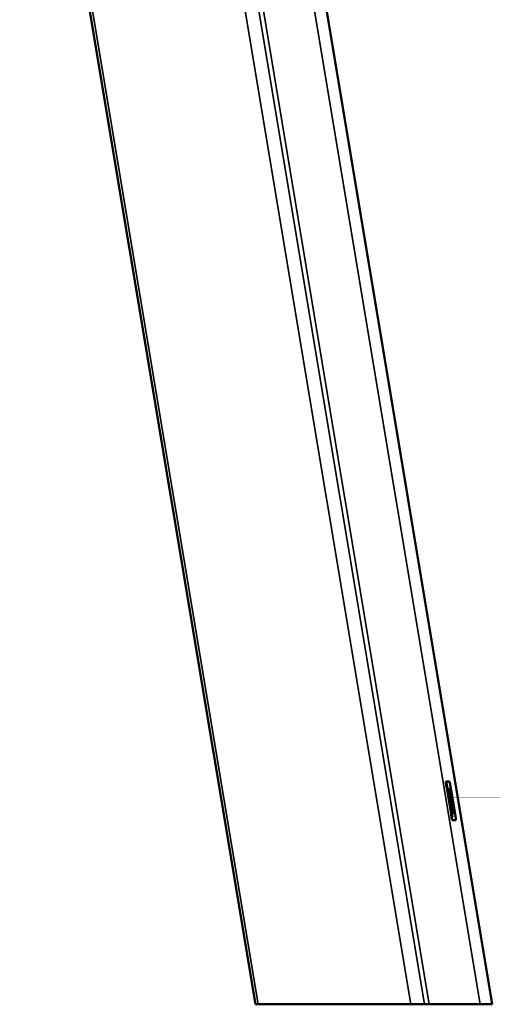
# Model space of a CAD drawing. Header units: millimetres. Extents: x 1077 to 6824, y 2445 to 4712.
# Tile 4 of 15: x 4935 to 5115, y 2445 to 2820. Entities that reach past the tile are written whole.
import ezdxf

# ---------------------------------------------------------------- set-up
doc = ezdxf.new("R2010")
doc.units = ezdxf.units.MM
doc.layers.add('Visibile (ISO)', color=7, linetype='Continuous', lineweight=50)
doc.layers.add('Visibile sottile (ISO)', color=7, linetype='Continuous', lineweight=35)

msp = doc.modelspace()

# ---------------------------------------------------------------- linework, layer by layer
at = {"layer": 'Visibile (ISO)'}
for p, q in [((5022.88, 2997.44), (5115, 2444.72)), ((5024.84, 2444.72), (4935.15, 2982.82)), ((5097.29, 2529.61), (5097.33, 2529.61)), ((5097.33, 2529.61), (5098.73, 2529.61)), ((5098.35, 2523.5), (5097.57, 2528.92)), ((5097.57, 2528.92), (5098.6, 2523.5)), ((5099.3, 2517.28), (5097.65, 2527.14)), ((5099.34, 2517.28), (5097.7, 2527.15)), ((5098.09, 2525.82), (5098.06, 2525.82)), ((5098.53, 2523.5), (5098.09, 2525.82)), ((5098.09, 2525.82), (5098.42, 2523.5)), ((5098.12, 2526.82), (5098.46, 2524.79)), ((5098.17, 2526.34), (5098.17, 2526.37)), ((5098.19, 2525.22), (5099.22, 2519.8)), ((5098.97, 2519.8), (5098.19, 2525.22)), ((5098.34, 2526.83), (5098.35, 2526.83)), ((5098.34, 2526.83), (5098.35, 2526.83)), ((5098.35, 2526.83), (5098.41, 2526.45)), ((5098.39, 2526.83), (5098.4, 2526.83)), ((5098.39, 2526.83), (5098.4, 2526.83)), ((5098.42, 2526.22), (5098.39, 2526.37)), ((5098.4, 2526.83), (5098.46, 2526.45)), ((5098.47, 2526.22), (5098.45, 2526.37)), ((5098.46, 2524.79), (5098.57, 2524.14)), ((5098.57, 2524.05), (5098.5, 2524.46)), ((5098.69, 2524.65), (5098.56, 2525.45)), ((5098.56, 2524.14), (5098.57, 2524.14)), ((5098.57, 2524.14), (5098.69, 2523.42)), ((5098.75, 2524.65), (5098.62, 2525.45)), ((5098.67, 2526.83), (5098.68, 2526.83)), ((5098.67, 2526.83), (5098.68, 2526.83)), ((5098.68, 2526.83), (5098.74, 2526.45)), ((5098.97, 2523.02), (5098.69, 2524.65)), ((5098.75, 2526.22), (5098.72, 2526.37)), ((5099.02, 2523.02), (5098.75, 2524.65)), ((5099.02, 2524.65), (5098.89, 2525.45)), ((5098.89, 2524.5), (5098.9, 2524.49)), ((5098.9, 2524.49), (5099.01, 2523.85)), ((5098.9, 2524.49), (5098.9, 2524.49)), ((5098.96, 2523.81), (5098.96, 2523.8)), ((5098.96, 2523.8), (5098.96, 2523.8)), ((5099, 2523.85), (5099.01, 2523.85)), ((5099.01, 2523.85), (5099.15, 2523)), ((5099.3, 2523.02), (5099.02, 2524.65)), ((5099.18, 2527.15), (5100.82, 2517.28)), ((5099.23, 2523.81), (5099.23, 2523.8)), ((5099.23, 2523.8), (5099.23, 2523.8)), ((5099.54, 2524.5), (5099.55, 2524.49)), ((5099.54, 2524.49), (5099.55, 2524.49)), ((5099.55, 2524.49), (5099.65, 2523.85)), ((5099.64, 2523.85), (5099.65, 2523.85)), ((5099.65, 2523.85), (5099.79, 2523)), ((5098.42, 2523.5), (5098.35, 2523.5)), ((5098.6, 2523.5), (5098.53, 2523.5)), ((5098.71, 2523.21), (5098.67, 2523.46)), ((5098.68, 2523.42), (5098.69, 2523.42)), ((5098.7, 2522.12), (5098.68, 2522.12)), ((5098.69, 2523.42), (5098.79, 2522.83)), ((5099.15, 2519.8), (5098.7, 2522.12)), ((5098.7, 2522.12), (5099.04, 2519.8)), ((5098.81, 2522.61), (5098.71, 2523.21)), ((5098.77, 2522.83), (5098.79, 2522.83)), ((5098.83, 2522.6), (5098.8, 2522.81)), ((5098.8, 2521.53), (5099.83, 2516.1)), ((5099.58, 2516.1), (5098.8, 2521.53)), ((5098.93, 2521.9), (5098.81, 2522.61)), ((5098.83, 2522.6), (5098.81, 2522.59)), ((5098.83, 2522.62), (5098.85, 2522.63)), ((5098.87, 2522.41), (5098.85, 2522.41)), ((5098.88, 2523.03), (5098.9, 2523.03)), ((5098.98, 2521.62), (5098.93, 2521.9)), ((5099.24, 2521.4), (5098.97, 2523.02)), ((5099.22, 2520.13), (5098.98, 2521.62)), ((5099.29, 2521.4), (5099.02, 2523.02)), ((5099.07, 2523.02), (5099.09, 2523.02)), ((5099.09, 2523.02), (5099.15, 2522.66)), ((5099.13, 2522.61), (5099.1, 2522.81)), ((5099.1, 2521.59), (5099.11, 2521.6)), ((5099.1, 2521.59), (5099.11, 2521.6)), ((5099.11, 2521.6), (5099.11, 2521.6)), ((5099.13, 2523), (5099.15, 2523)), ((5099.13, 2522.99), (5099.15, 2523)), ((5099.22, 2521.35), (5099.14, 2521.34)), ((5099.14, 2521.32), (5099.16, 2521.33)), ((5099.16, 2521.3), (5099.14, 2521.3)), ((5099.15, 2522.66), (5099.48, 2520.69)), ((5099.16, 2523.04), (5099.17, 2523.04)), ((5099.17, 2521.33), (5099.16, 2521.33)), ((5099.22, 2521.35), (5099.17, 2521.33)), ((5099.2, 2521.03), (5099.19, 2521.03)), ((5099.2, 2522.52), (5099.26, 2522.53)), ((5099.2, 2522.48), (5099.24, 2522.49)), ((5099.2, 2521.44), (5099.22, 2521.35)), ((5099.2, 2521.03), (5099.21, 2520.96)), ((5099.2, 2520.96), (5099.21, 2520.96)), ((5099.21, 2522.47), (5099.24, 2522.47)), ((5099.21, 2522.46), (5099.22, 2522.46)), ((5099.21, 2522.43), (5099.22, 2522.43)), ((5099.21, 2520.96), (5099.22, 2520.89)), ((5099.22, 2520.89), (5099.21, 2520.89)), ((5099.22, 2522.9), (5099.24, 2522.9)), ((5099.22, 2522.45), (5099.22, 2522.46)), ((5099.22, 2522.46), (5099.22, 2522.43)), ((5099.22, 2522.43), (5099.22, 2522.43)), ((5099.22, 2520.89), (5099.28, 2520.56)), ((5099.31, 2519.61), (5099.22, 2520.13)), ((5099.26, 2522.53), (5099.24, 2522.49)), ((5099.24, 2522.49), (5099.24, 2522.47)), ((5099.5, 2519.82), (5099.24, 2521.4)), ((5099.26, 2522.53), (5099.26, 2522.53)), ((5099.26, 2520.56), (5099.28, 2520.56)), ((5099.29, 2522.08), (5099.3, 2522.08)), ((5099.33, 2521.79), (5099.29, 2522.07)), ((5099.55, 2519.82), (5099.29, 2521.4)), ((5099.57, 2521.4), (5099.3, 2523.02)), ((5099.3, 2522.08), (5099.47, 2521.06)), ((5099.46, 2521.06), (5099.33, 2521.79)), ((5099.35, 2523.02), (5099.36, 2523.02)), ((5099.36, 2523.02), (5099.42, 2522.66)), ((5099.38, 2522.27), (5099.36, 2522.27)), ((5099.4, 2522.61), (5099.37, 2522.81)), ((5099.42, 2522.66), (5099.75, 2520.69)), ((5099.43, 2522.9), (5099.45, 2522.9)), ((5099.71, 2519.52), (5099.46, 2521.06)), ((5099.46, 2521.06), (5099.47, 2521.06)), ((5099.47, 2521.06), (5099.77, 2519.25)), ((5099.48, 2523.51), (5099.49, 2523.5)), ((5099.48, 2523.5), (5099.49, 2523.5)), ((5099.49, 2521.27), (5099.48, 2521.27)), ((5099.48, 2520.69), (5099.82, 2518.61)), ((5099.56, 2521.2), (5099.54, 2521.2)), ((5099.56, 2521.2), (5099.74, 2520.12)), ((5099.57, 2523.04), (5099.64, 2522.59)), ((5099.57, 2522.27), (5099.58, 2522.27)), ((5099.83, 2519.82), (5099.57, 2521.4)), ((5099.62, 2522.74), (5099.65, 2522.74)), ((5099.64, 2522.59), (5099.62, 2522.59)), ((5099.64, 2520.6), (5099.63, 2520.6)), ((5099.64, 2522.59), (5099.66, 2522.47)), ((5099.64, 2522.46), (5099.66, 2522.47)), ((5099.7, 2522.08), (5099.66, 2522.33)), ((5099.68, 2521.27), (5099.7, 2521.27)), ((5099.69, 2523.03), (5099.71, 2523.03)), ((5099.72, 2520.12), (5099.74, 2520.12)), ((5099.75, 2521.94), (5099.73, 2521.93)), ((5099.74, 2520.12), (5099.87, 2519.33)), ((5099.75, 2521.2), (5099.76, 2521.2)), ((5099.75, 2520.69), (5100.1, 2518.61)), ((5099.76, 2521.2), (5099.94, 2520.12)), ((5099.77, 2523), (5099.79, 2523)), ((5099.78, 2522.99), (5099.8, 2523)), ((5099.81, 2523.04), (5099.82, 2523.04)), ((5099.84, 2522.52), (5099.9, 2522.53)), ((5099.84, 2521.38), (5100.09, 2519.87)), ((5099.84, 2520.6), (5099.85, 2520.6)), ((5099.85, 2522.48), (5099.88, 2522.49)), ((5099.85, 2522.47), (5099.88, 2522.47)), ((5100.2, 2519.18), (5099.85, 2521.27)), ((5099.87, 2522.46), (5099.86, 2522.43)), ((5099.86, 2522.46), (5099.87, 2522.46)), ((5099.86, 2522.43), (5099.86, 2522.43)), ((5099.86, 2522.43), (5099.86, 2522.43)), ((5099.87, 2522.45), (5099.87, 2522.46)), ((5099.9, 2522.53), (5099.88, 2522.49)), ((5099.88, 2522.49), (5099.88, 2522.47)), ((5099.9, 2522.53), (5099.9, 2522.53)), ((5099.92, 2521.6), (5099.91, 2521.59)), ((5099.91, 2521.59), (5099.92, 2521.6)), ((5099.92, 2521.6), (5099.92, 2521.6)), ((5099.93, 2522.08), (5099.95, 2522.08)), ((5099.98, 2521.79), (5099.93, 2522.07)), ((5100.02, 2520.64), (5099.93, 2521.19)), ((5099.93, 2520.12), (5099.94, 2520.12)), ((5099.94, 2520.12), (5100.07, 2519.33)), ((5099.95, 2522.08), (5100.12, 2521.06)), ((5099.95, 2521.34), (5100.02, 2521.35)), ((5099.95, 2521.32), (5099.97, 2521.33)), ((5099.95, 2521.3), (5099.97, 2521.3)), ((5099.98, 2521.33), (5099.97, 2521.33)), ((5100.1, 2521.06), (5099.98, 2521.79)), ((5100.02, 2521.35), (5099.98, 2521.33)), ((5100, 2521.03), (5100.01, 2521.03)), ((5100, 2520.81), (5100.18, 2519.78)), ((5100.01, 2521.44), (5100.02, 2521.35)), ((5100.01, 2521.03), (5100.02, 2520.96)), ((5100.01, 2520.96), (5100.02, 2520.96)), ((5100.02, 2520.96), (5100.03, 2520.89)), ((5100.02, 2520.89), (5100.03, 2520.89)), ((5100.08, 2520.29), (5100.02, 2520.64)), ((5100.03, 2520.89), (5100.09, 2520.56)), ((5100.07, 2520.56), (5100.09, 2520.56)), ((5100.36, 2519.52), (5100.1, 2521.06)), ((5100.1, 2521.06), (5100.12, 2521.06)), ((5100.12, 2521.06), (5100.42, 2519.25)), ((5099.04, 2519.8), (5098.97, 2519.8)), ((5099.22, 2519.8), (5099.15, 2519.8)), ((5099.48, 2518.59), (5099.31, 2519.61)), ((5099.41, 2519.59), (5099.39, 2519.59)), ((5099.44, 2518.83), (5099.46, 2518.83)), ((5099.58, 2518.02), (5099.59, 2518.02)), ((5099.64, 2518.73), (5099.59, 2519.13)), ((5099.59, 2519.13), (5099.63, 2518.86)), ((5099.61, 2517.93), (5099.63, 2517.93)), ((5099.63, 2518.86), (5099.63, 2518.86)), ((5099.65, 2518.75), (5099.64, 2518.75)), ((5099.7, 2518.28), (5099.66, 2518.28)), ((5099.67, 2517.46), (5099.67, 2517.47)), ((5099.76, 2518.23), (5099.78, 2518.23)), ((5099.78, 2517.64), (5099.81, 2517.64)), ((5099.79, 2517.95), (5099.84, 2517.96)), ((5099.81, 2518.6), (5099.82, 2518.61)), ((5099.83, 2518.23), (5099.82, 2518.23)), ((5099.82, 2517.78), (5099.84, 2517.78)), ((5099.84, 2517.78), (5099.83, 2517.73)), ((5099.83, 2517.73), (5099.83, 2517.73)), ((5099.89, 2517.96), (5099.84, 2517.95)), ((5099.86, 2517.75), (5099.84, 2517.78)), ((5099.87, 2517.78), (5099.9, 2517.78)), ((5099.9, 2517.78), (5099.88, 2517.73)), ((5099.88, 2517.73), (5099.88, 2517.73)), ((5099.91, 2519.06), (5099.9, 2519.06)), ((5099.92, 2517.75), (5099.9, 2517.78)), ((5099.91, 2517.89), (5099.96, 2517.9)), ((5099.92, 2518.3), (5099.93, 2518.31)), ((5099.92, 2517.8), (5099.95, 2517.8)), ((5099.94, 2518.41), (5099.94, 2518.41)), ((5099.96, 2518.27), (5099.97, 2518.27)), ((5099.96, 2518.07), (5099.98, 2518.07)), ((5099.97, 2518.27), (5099.98, 2518.22)), ((5099.97, 2518.22), (5099.98, 2518.22)), ((5099.99, 2518.52), (5099.98, 2518.52)), ((5099.99, 2518.52), (5100.06, 2517.99)), ((5100.02, 2518.53), (5100, 2518.64)), ((5100.01, 2518.11), (5100.03, 2518.12)), ((5100.03, 2518.27), (5100.05, 2518.27)), ((5100.03, 2517.99), (5100.06, 2517.99)), ((5100.09, 2518.6), (5100.1, 2518.61)), ((5100.11, 2518.23), (5100.09, 2518.23)), ((5100.1, 2519.06), (5100.12, 2519.06)), ((5100.17, 2517.96), (5100.12, 2517.95)), ((5100.15, 2517.69), (5100.13, 2517.69)), ((5100.15, 2517.78), (5100.17, 2517.78)), ((5100.17, 2517.78), (5100.16, 2517.73)), ((5100.16, 2517.73), (5100.16, 2517.73)), ((5100.19, 2517.75), (5100.17, 2517.78)), ((5100.18, 2517.89), (5100.23, 2517.9)), ((5100.19, 2518.52), (5100.27, 2517.99)), ((5100.19, 2518.52), (5100.19, 2518.52)), ((5100.2, 2517.8), (5100.23, 2517.8)), ((5100.22, 2518.53), (5100.21, 2518.64)), ((5100.21, 2518.11), (5100.24, 2518.12)), ((5100.23, 2517.99), (5100.27, 2517.99)), ((5100.24, 2518.27), (5100.26, 2518.27)), ((5100.29, 2518.58), (5100.25, 2518.82)), ((5100.34, 2518.42), (5100.32, 2518.42)), ((5100.34, 2517.69), (5100.36, 2517.69)), ((5100.45, 2518.73), (5100.4, 2519.13)), ((5100.4, 2519.13), (5100.44, 2518.86)), ((5100.41, 2518.36), (5100.4, 2518.36)), ((5100.45, 2517.88), (5100.4, 2517.87)), ((5100.41, 2517.75), (5100.4, 2517.85)), ((5100.41, 2517.76), (5100.43, 2517.76)), ((5100.42, 2517.75), (5100.41, 2517.75)), ((5100.44, 2518.18), (5100.42, 2518.18)), ((5100.46, 2517.74), (5100.43, 2517.76)), ((5100.44, 2518.86), (5100.44, 2518.86)), ((5100.45, 2518.75), (5100.46, 2518.75)), ((5100.49, 2517.97), (5100.45, 2517.96)), ((5100.45, 2517.88), (5100.47, 2517.74)), ((5100.48, 2517.75), (5100.46, 2517.89)), ((5100.47, 2517.74), (5100.46, 2517.74)), ((5100.47, 2518.28), (5100.51, 2518.28)), ((5100.48, 2517.76), (5100.51, 2517.76)), ((5100.49, 2517.97), (5100.5, 2517.92)), ((5100.51, 2517.76), (5100.5, 2517.74)), ((5100.53, 2517.75), (5100.51, 2517.76)), ((5100.53, 2517.75), (5100.53, 2517.75)), ((5100.56, 2518.3), (5100.58, 2518.31)), ((5100.59, 2518.41), (5100.59, 2518.41)), ((5100.62, 2517.64), (5100.59, 2517.64)), ((5100.6, 2518.07), (5100.63, 2518.07)), ((5100.61, 2518.27), (5100.62, 2518.27)), ((5100.62, 2518.27), (5100.62, 2518.22)), ((5100.62, 2518.22), (5100.62, 2518.22)), ((5099.83, 2516.1), (5099.58, 2516.1)), ((5101.19, 2514.82), (5099.8, 2514.82)), ((5101.15, 2514.81), (5101.19, 2514.82)), ((5025.9, 2444.72), (5024.84, 2444.72)), ((5083.97, 2444.72), (5025.9, 2444.72)), ((5089.22, 2444.72), (5083.97, 2444.72)), ((5089.22, 2444.72), (5090.98, 2444.72)), ((5110.37, 2444.72), (5090.98, 2444.72)), ((5115, 2444.72), (5110.37, 2444.72))]:
    msp.add_line(p, q, dxfattribs=at)
for centre, major_axis, ratio, start_param, end_param in [((5097.74, 2527.15), (-0.41, 2.47), 0.016581, 6.280422, 7.851218), ((5099.14, 2527.15), (-0.41, 2.47), 0.016581, 4.709625, 6.280422), ((3309.77, 2224.7), (595.5, -4380.15), 0.410094, 1.582417, 1.582947), ((5099.38, 2517.28), (0.41, -2.47), 0.016581, 4.709625, 6.280422), ((5100.78, 2517.28), (0.41, -2.47), 0.016581, 6.280422, 7.851218)]:
    msp.add_ellipse(centre, major_axis=major_axis, ratio=ratio, start_param=start_param, end_param=end_param, dxfattribs=at)
for points, knots in [([(5097.65, 2527.14), (5097.6, 2527.47), (5097.55, 2527.78), (5097.5, 2528.08), (5097.45, 2528.39), (5097.41, 2528.65), (5097.38, 2528.88), (5097.36, 2529), (5097.34, 2529.1), (5097.33, 2529.19), (5097.32, 2529.28), (5097.31, 2529.36), (5097.3, 2529.42), (5097.29, 2529.54), (5097.28, 2529.61), (5097.29, 2529.61)], [0, 0, 0, 0, 0.2504707, 0.2504707, 0.2504707, 0.500788, 0.500788, 0.500788, 0.6248406, 0.6248406, 0.6248406, 0.7491062, 0.7491062, 0.7491062, 0.9982543, 0.9982543, 0.9982543, 0.9982543]), ([(5099.29, 2522.07), (5099.28, 2522.13), (5099.27, 2522.19), (5099.25, 2522.32), (5099.24, 2522.39), (5099.22, 2522.45)], [0, 0, 0, 0, 0.01950388, 0.01950388, 0.0390077, 0.0390077, 0.0390077, 0.0390077]), ([(5099.93, 2522.07), (5099.92, 2522.13), (5099.91, 2522.19), (5099.89, 2522.32), (5099.88, 2522.39), (5099.87, 2522.45)], [0, 0, 0, 0, 0.01950388, 0.01950388, 0.0390077, 0.0390077, 0.0390077, 0.0390077]), ([(5099.75, 2514.81), (5099.75, 2514.81), (5099.73, 2514.87), (5099.7, 2515), (5099.68, 2515.12), (5099.64, 2515.3), (5099.6, 2515.53), (5099.56, 2515.76), (5099.51, 2516.03), (5099.46, 2516.33), (5099.4, 2516.63), (5099.35, 2516.95), (5099.3, 2517.28)], [0, 0, 0, 0, 0.250112, 0.250112, 0.250112, 0.499822, 0.499822, 0.499822, 0.749771, 0.749771, 0.749771, 1, 1, 1, 1]), ([(5099.63, 2518.86), (5099.63, 2518.84), (5099.64, 2518.82), (5099.64, 2518.79), (5099.65, 2518.77), (5099.65, 2518.75)], [0, 0, 0, 0, 0.00547538, 0.00547538, 0.01095057, 0.01095057, 0.01095057, 0.01095057]), ([(5100.44, 2518.86), (5100.44, 2518.84), (5100.45, 2518.82), (5100.45, 2518.79), (5100.46, 2518.77), (5100.46, 2518.75)], [0, 0, 0, 0, 0.00547538, 0.00547538, 0.01095057, 0.01095057, 0.01095057, 0.01095057])]:
    msp.add_open_spline(points, degree=3, knots=knots, dxfattribs=at)
for points, weights in [([(5097.66, 2528.33), (5097.97, 2526.72), (5098.28, 2525.11), (5098.58, 2523.5)], [0.99999999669, 0.999999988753, 0.999999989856, 1]), ([(5098.06, 2525.82), (5098.17, 2525.04), (5098.28, 2524.27), (5098.39, 2523.49)], [1, 0.999999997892, 0.999999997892, 1]), ([(5098.27, 2524.63), (5098.58, 2523.02), (5098.89, 2521.41), (5099.2, 2519.8)], [0.999999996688, 0.999999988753, 0.999999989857, 1]), ([(5098.89, 2520.93), (5099.2, 2519.32), (5099.51, 2517.71), (5099.82, 2516.1)], [0.999999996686, 0.999999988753, 0.999999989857, 1])]:
    msp.add_rational_spline(points, weights, degree=3, dxfattribs=at)
for points, degree in [([(5098.1, 2526.96), (5098.1, 2526.97), (5098.1, 2526.97)], 2), ([(5098.1, 2526.97), (5098.12, 2526.86), (5098.12, 2526.82)], 2), ([(5098.14, 2526.56), (5098.13, 2526.69), (5098.1, 2526.96)], 2), ([(5098.17, 2526.37), (5098.16, 2526.44), (5098.14, 2526.56)], 2), ([(5098.27, 2525.83), (5098.22, 2526.12), (5098.17, 2526.34)], 2), ([(5098.5, 2524.46), (5098.31, 2525.65), (5098.27, 2525.83)], 2), ([(5098.38, 2526.5), (5098.37, 2526.61), (5098.34, 2526.83)], 2), ([(5098.39, 2526.37), (5098.39, 2526.43), (5098.38, 2526.5)], 2), ([(5098.43, 2526.5), (5098.42, 2526.61), (5098.39, 2526.83)], 2), ([(5098.41, 2526.45), (5099.34, 2520.84), (5099.52, 2519.76)], 2), ([(5098.46, 2526), (5098.43, 2526.15), (5098.42, 2526.22)], 2), ([(5098.45, 2526.37), (5098.44, 2526.43), (5098.43, 2526.5)], 2), ([(5098.46, 2526.45), (5099.4, 2520.84), (5099.58, 2519.76)], 2), ([(5098.56, 2525.45), (5098.52, 2525.69), (5098.48, 2525.89), (5098.46, 2526)], 2), ([(5098.55, 2526.15), (5098.51, 2526.38), (5098.46, 2526.7), (5098.47, 2526.7)], 2), ([(5098.47, 2526.7), (5098.47, 2526.7), (5098.54, 2526.33), (5098.57, 2526.12)], 2), ([(5098.52, 2526), (5098.49, 2526.15), (5098.47, 2526.22)], 2), ([(5098.62, 2525.45), (5098.58, 2525.69), (5098.54, 2525.89), (5098.52, 2526)], 2), ([(5098.66, 2525.54), (5098.66, 2525.54), (5098.59, 2525.88), (5098.55, 2526.15)], 2), ([(5098.57, 2526.12), (5098.61, 2525.92), (5098.66, 2525.54), (5098.66, 2525.54)], 2), ([(5098.67, 2523.46), (5098.66, 2523.53), (5098.57, 2524.05)], 2), ([(5098.71, 2526.5), (5098.7, 2526.61), (5098.67, 2526.83)], 2), ([(5098.72, 2526.37), (5098.72, 2526.43), (5098.71, 2526.5)], 2), ([(5098.82, 2526.15), (5098.79, 2526.38), (5098.74, 2526.7), (5098.74, 2526.7)], 2), ([(5098.74, 2526.7), (5098.75, 2526.7), (5098.81, 2526.33), (5098.85, 2526.12)], 2), ([(5098.74, 2526.45), (5099.67, 2520.84), (5099.85, 2519.76)], 2), ([(5098.79, 2526), (5098.76, 2526.15), (5098.75, 2526.22)], 2), ([(5098.89, 2525.45), (5098.85, 2525.69), (5098.81, 2525.89), (5098.79, 2526)], 2), ([(5098.94, 2525.54), (5098.93, 2525.54), (5098.87, 2525.88), (5098.82, 2526.15)], 2), ([(5098.85, 2526.12), (5098.88, 2525.92), (5098.94, 2525.54), (5098.94, 2525.54)], 2), ([(5098.96, 2524.1), (5098.91, 2524.39), (5098.89, 2524.5)], 2), ([(5099.04, 2523.59), (5099.02, 2523.73), (5098.96, 2524.1)], 2), ([(5098.96, 2523.8), (5098.95, 2523.81), (5098.96, 2523.81)], 2), ([(5099.08, 2522.96), (5099.07, 2523.07), (5099, 2523.52), (5098.96, 2523.8)], 2), ([(5098.96, 2523.8), (5099.01, 2523.47), (5099.04, 2523.33)], 2), ([(5099.23, 2523.8), (5099.23, 2523.81), (5099.23, 2523.81)], 2), ([(5099.35, 2522.96), (5099.34, 2523.07), (5099.27, 2523.52), (5099.23, 2523.8)], 2), ([(5099.23, 2523.8), (5099.29, 2523.47), (5099.31, 2523.33)], 2), ([(5099.6, 2524.1), (5099.56, 2524.39), (5099.54, 2524.5)], 2), ([(5099.69, 2523.59), (5099.66, 2523.73), (5099.6, 2524.1)], 2), ([(5098.78, 2522.99), (5098.78, 2523.09), (5098.78, 2523.09)], 2), ([(5098.78, 2523.09), (5098.79, 2523.09), (5098.84, 2522.87)], 2), ([(5098.8, 2522.81), (5098.8, 2522.83), (5098.78, 2522.99)], 2), ([(5098.79, 2522.83), (5098.8, 2522.8), (5098.83, 2522.6)], 2), ([(5098.86, 2523.17), (5098.83, 2523.36), (5098.84, 2523.36)], 2), ([(5098.84, 2523.36), (5098.86, 2523.36), (5098.9, 2523.13)], 2), ([(5098.84, 2522.87), (5098.86, 2522.73), (5098.98, 2522.1), (5099.04, 2521.74)], 2), ([(5098.85, 2522.63), (5098.84, 2522.63), (5098.87, 2522.41)], 2), ([(5099.28, 2520.25), (5099.1, 2521.31), (5098.86, 2522.63), (5098.85, 2522.63)], 2), ([(5098.92, 2522.72), (5098.87, 2523.04), (5098.86, 2523.17)], 2), ([(5098.87, 2522.41), (5098.88, 2522.29), (5098.92, 2522.07), (5099.14, 2520.71)], 2), ([(5098.9, 2523.13), (5098.96, 2522.82), (5099.13, 2521.85), (5099.2, 2521.44)], 2), ([(5098.9, 2523.03), (5098.88, 2523.03), (5098.97, 2522.44)], 2), ([(5099.09, 2521.99), (5099.06, 2522.2), (5098.96, 2522.74), (5098.9, 2523.03), (5098.9, 2523.03)], 2), ([(5099.01, 2522.12), (5098.96, 2522.48), (5098.92, 2522.72)], 2), ([(5098.97, 2522.44), (5099.04, 2521.99), (5099.11, 2521.6)], 2), ([(5099.3, 2520.35), (5099.25, 2520.65), (5099.1, 2521.59), (5099.01, 2522.12)], 2), ([(5099.15, 2522.84), (5099.14, 2522.92), (5099.08, 2523.33), (5099.04, 2523.59)], 2), ([(5099.04, 2523.33), (5099.04, 2523.29), (5099.09, 2523.02)], 2), ([(5099.04, 2521.74), (5099.16, 2521.09), (5099.24, 2520.62)], 2), ([(5099.1, 2522.81), (5099.08, 2522.93), (5099.08, 2522.96)], 2), ([(5099.13, 2521.76), (5099.11, 2521.89), (5099.09, 2521.99)], 2), ([(5099.11, 2521.6), (5099.12, 2521.6), (5099.13, 2521.7)], 2), ([(5099.21, 2522.21), (5099.2, 2522.29), (5099.15, 2522.5), (5099.13, 2522.61)], 2), ([(5099.13, 2521.7), (5099.13, 2521.72), (5099.13, 2521.76)], 2), ([(5099.14, 2520.71), (5099.41, 2519.11), (5099.46, 2518.83)], 2), ([(5099.15, 2523), (5099.16, 2523), (5099.16, 2523.03)], 2), ([(5099.15, 2523), (5099.15, 2523), (5099.15, 2523)], 2), ([(5099.19, 2522.54), (5099.18, 2522.63), (5099.16, 2522.73), (5099.15, 2522.84)], 2), ([(5099.16, 2523.03), (5099.16, 2523.05), (5099.17, 2523.05)], 2), ([(5099.16, 2521.33), (5099.16, 2521.33), (5099.16, 2521.3)], 2), ([(5099.16, 2521.3), (5099.19, 2521.1), (5099.2, 2521.03)], 2), ([(5099.48, 2521.28), (5099.45, 2521.46), (5099.25, 2522.71), (5099.17, 2523.33), (5099.17, 2523.33)], 2), ([(5099.17, 2523.33), (5099.18, 2523.33), (5099.23, 2523.12), (5099.32, 2522.59), (5099.38, 2522.27)], 2), ([(5099.17, 2523.05), (5099.17, 2523.05), (5099.17, 2523.04)], 2), ([(5099.17, 2523.04), (5099.2, 2522.9), (5099.21, 2522.82)], 2), ([(5099.22, 2522.43), (5099.21, 2522.43), (5099.2, 2522.5), (5099.19, 2522.54)], 2), ([(5099.21, 2522.82), (5099.22, 2522.73), (5099.26, 2522.53)], 2), ([(5099.31, 2521.62), (5099.23, 2522.09), (5099.21, 2522.21)], 2), ([(5099.51, 2521.42), (5099.36, 2522.29), (5099.25, 2522.9), (5099.24, 2522.9)], 2), ([(5099.24, 2522.9), (5099.23, 2522.9), (5099.29, 2522.53)], 2), ([(5099.24, 2522.47), (5099.26, 2522.3), (5099.3, 2522.08)], 2), ([(5099.24, 2520.62), (5099.36, 2519.88), (5099.41, 2519.59)], 2), ([(5099.28, 2520.56), (5099.35, 2520.14), (5099.56, 2518.94), (5099.68, 2518.31), (5099.7, 2518.28)], 2), ([(5099.63, 2517.93), (5099.65, 2517.93), (5099.47, 2519.1), (5099.28, 2520.25)], 2), ([(5099.29, 2522.53), (5099.32, 2522.3), (5099.43, 2521.66)], 2), ([(5099.75, 2517.78), (5099.69, 2518.08), (5099.46, 2519.41), (5099.3, 2520.35)], 2), ([(5099.31, 2523.33), (5099.32, 2523.29), (5099.36, 2523.02)], 2), ([(5099.79, 2518.74), (5099.7, 2519.26), (5099.31, 2521.62)], 2), ([(5099.37, 2522.81), (5099.36, 2522.93), (5099.35, 2522.96)], 2), ([(5099.68, 2521.28), (5099.65, 2521.46), (5099.46, 2522.71), (5099.37, 2523.33), (5099.38, 2523.33)], 2), ([(5099.38, 2523.33), (5099.39, 2523.33), (5099.43, 2523.12), (5099.53, 2522.59), (5099.58, 2522.27)], 2), ([(5099.38, 2522.27), (5099.4, 2522.13), (5099.56, 2521.2)], 2), ([(5099.48, 2522.21), (5099.47, 2522.29), (5099.43, 2522.5), (5099.4, 2522.61)], 2), ([(5099.43, 2521.66), (5099.46, 2521.48), (5099.49, 2521.27)], 2), ([(5099.71, 2521.42), (5099.57, 2522.29), (5099.46, 2522.9), (5099.45, 2522.9)], 2), ([(5099.45, 2522.9), (5099.44, 2522.9), (5099.5, 2522.53)], 2), ([(5099.61, 2522.68), (5099.57, 2522.99), (5099.48, 2523.51)], 2), ([(5099.58, 2521.62), (5099.51, 2522.09), (5099.48, 2522.21)], 2), ([(5099.49, 2521.17), (5099.49, 2521.22), (5099.48, 2521.28)], 2), ([(5099.49, 2523.5), (5099.54, 2523.18), (5099.57, 2523.04)], 2), ([(5099.49, 2521.27), (5099.52, 2521.08), (5099.51, 2521.08)], 2), ([(5099.51, 2521.08), (5099.51, 2521.08), (5099.49, 2521.17)], 2), ([(5099.5, 2522.53), (5099.53, 2522.3), (5099.63, 2521.66)], 2), ([(5099.59, 2520.93), (5099.55, 2521.15), (5099.51, 2521.42)], 2), ([(5099.54, 2523.38), (5099.53, 2523.43), (5099.54, 2523.43)], 2), ([(5099.54, 2523.43), (5099.55, 2523.43), (5099.66, 2522.83), (5099.8, 2522.02), (5100, 2520.81)], 2), ([(5099.64, 2522.6), (5099.6, 2522.91), (5099.55, 2523.3), (5099.54, 2523.38)], 2), ([(5099.58, 2522.27), (5099.61, 2522.13), (5099.76, 2521.2)], 2), ([(5100.06, 2518.74), (5099.98, 2519.26), (5099.58, 2521.62)], 2), ([(5099.64, 2520.55), (5099.6, 2520.84), (5099.59, 2520.93)], 2), ([(5099.66, 2522.33), (5099.64, 2522.46), (5099.61, 2522.68)], 2), ([(5099.63, 2521.66), (5099.66, 2521.48), (5099.7, 2521.27)], 2), ([(5099.65, 2522.74), (5099.64, 2522.74), (5099.69, 2522.34), (5099.75, 2521.94)], 2), ([(5099.66, 2522.47), (5099.65, 2522.52), (5099.64, 2522.6)], 2), ([(5099.73, 2520.1), (5099.7, 2520.28), (5099.64, 2520.6)], 2), ([(5099.64, 2520.6), (5099.66, 2520.44), (5099.76, 2519.77), (5099.82, 2519.33)], 2), ([(5099.97, 2518.35), (5099.89, 2518.82), (5099.69, 2520.14), (5099.64, 2520.55)], 2), ([(5099.67, 2523.17), (5099.64, 2523.36), (5099.65, 2523.36)], 2), ([(5099.65, 2523.36), (5099.67, 2523.36), (5099.71, 2523.13)], 2), ([(5099.72, 2522.4), (5099.66, 2522.74), (5099.65, 2522.74)], 2), ([(5099.73, 2522.72), (5099.68, 2523.04), (5099.67, 2523.17)], 2), ([(5099.7, 2521.17), (5099.69, 2521.22), (5099.68, 2521.28)], 2), ([(5099.8, 2522.84), (5099.79, 2522.92), (5099.73, 2523.33), (5099.69, 2523.59)], 2), ([(5099.75, 2521.81), (5099.72, 2522), (5099.7, 2522.08)], 2), ([(5099.7, 2521.27), (5099.72, 2521.08), (5099.72, 2521.08)], 2), ([(5099.72, 2521.08), (5099.72, 2521.08), (5099.7, 2521.17)], 2), ([(5099.71, 2523.13), (5099.77, 2522.82), (5099.94, 2521.85), (5100.01, 2521.44)], 2), ([(5099.71, 2523.03), (5099.69, 2523.03), (5099.78, 2522.44)], 2), ([(5099.9, 2521.99), (5099.87, 2522.2), (5099.77, 2522.74), (5099.71, 2523.03), (5099.71, 2523.03)], 2), ([(5099.79, 2520.93), (5099.76, 2521.15), (5099.71, 2521.42)], 2), ([(5099.93, 2521.19), (5099.78, 2522.07), (5099.72, 2522.4)], 2), ([(5099.82, 2522.12), (5099.77, 2522.48), (5099.73, 2522.72)], 2), ([(5099.93, 2518.88), (5099.78, 2519.74), (5099.73, 2520.1)], 2), ([(5099.75, 2521.94), (5099.8, 2521.61), (5099.84, 2521.38)], 2), ([(5099.85, 2521.27), (5099.78, 2521.69), (5099.75, 2521.81)], 2), ([(5099.78, 2522.44), (5099.85, 2521.99), (5099.92, 2521.6)], 2), ([(5099.79, 2523), (5099.8, 2523), (5099.8, 2523)], 2), ([(5099.84, 2520.55), (5099.81, 2520.84), (5099.79, 2520.93)], 2), ([(5099.8, 2523.03), (5099.81, 2523.05), (5099.81, 2523.05)], 2), ([(5099.8, 2523), (5099.8, 2523), (5099.8, 2523.03)], 2), ([(5099.84, 2522.54), (5099.83, 2522.63), (5099.81, 2522.73), (5099.8, 2522.84)], 2), ([(5099.81, 2523.05), (5099.81, 2523.05), (5099.82, 2523.04)], 2), ([(5099.82, 2523.04), (5099.84, 2522.9), (5099.86, 2522.82)], 2), ([(5100.11, 2520.35), (5100.06, 2520.65), (5099.91, 2521.59), (5099.82, 2522.12)], 2), ([(5099.86, 2522.43), (5099.86, 2522.43), (5099.85, 2522.5), (5099.84, 2522.54)], 2), ([(5100.17, 2518.35), (5100.09, 2518.82), (5099.89, 2520.14), (5099.84, 2520.55)], 2), ([(5099.93, 2520.1), (5099.9, 2520.28), (5099.85, 2520.6)], 2), ([(5099.85, 2520.6), (5099.87, 2520.44), (5099.96, 2519.77), (5100.03, 2519.33)], 2), ([(5099.86, 2522.82), (5099.87, 2522.73), (5099.9, 2522.53)], 2), ([(5099.88, 2522.47), (5099.91, 2522.3), (5099.95, 2522.08)], 2), ([(5099.94, 2521.76), (5099.92, 2521.89), (5099.9, 2521.99)], 2), ([(5099.92, 2521.6), (5099.93, 2521.6), (5099.94, 2521.7)], 2), ([(5100.13, 2518.88), (5099.99, 2519.74), (5099.93, 2520.1)], 2), ([(5099.94, 2521.7), (5099.94, 2521.72), (5099.94, 2521.76)], 2), ([(5099.97, 2521.33), (5099.97, 2521.33), (5099.97, 2521.3)], 2), ([(5099.97, 2521.3), (5100, 2521.1), (5100.01, 2521.03)], 2), ([(5100.34, 2518.72), (5100.28, 2519.04), (5100.08, 2520.29)], 2), ([(5100.09, 2520.56), (5100.16, 2520.14), (5100.37, 2518.94), (5100.49, 2518.31), (5100.51, 2518.28)], 2), ([(5100.56, 2517.78), (5100.5, 2518.08), (5100.27, 2519.41), (5100.11, 2520.35)], 2), ([(5099.41, 2519.59), (5099.52, 2518.91), (5099.64, 2518.12), (5099.71, 2517.55), (5099.7, 2517.55)], 2), ([(5099.46, 2518.83), (5099.53, 2518.41), (5099.57, 2518.22)], 2), ([(5099.67, 2517.47), (5099.59, 2517.92), (5099.48, 2518.59)], 2), ([(5099.73, 2518.44), (5099.69, 2518.68), (5099.5, 2519.82)], 2), ([(5099.52, 2519.76), (5099.63, 2519.12), (5099.64, 2519.08)], 2), ([(5099.78, 2518.44), (5099.74, 2518.68), (5099.55, 2519.82)], 2), ([(5099.57, 2518.22), (5099.62, 2517.93), (5099.63, 2517.93)], 2), ([(5099.58, 2519.76), (5099.68, 2519.12), (5099.69, 2519.08)], 2), ([(5099.7, 2517.55), (5099.69, 2517.55), (5099.59, 2518.02), (5099.59, 2518.02)], 2), ([(5099.59, 2518.02), (5099.59, 2518.02), (5099.67, 2517.46)], 2), ([(5099.64, 2519.08), (5099.76, 2518.31), (5099.78, 2518.23)], 2), ([(5099.7, 2518.28), (5099.7, 2518.31), (5099.68, 2518.45), (5099.64, 2518.73)], 2), ([(5099.65, 2518.75), (5099.71, 2518.36), (5099.79, 2517.78), (5099.81, 2517.64)], 2), ([(5099.69, 2519.08), (5099.82, 2518.31), (5099.83, 2518.23)], 2), ([(5100.05, 2517.61), (5100.04, 2517.61), (5099.97, 2518.02), (5099.87, 2518.58), (5099.71, 2519.52)], 2), ([(5099.8, 2517.87), (5099.79, 2517.95), (5099.78, 2518.01), (5099.77, 2518.16), (5099.76, 2518.26), (5099.73, 2518.44)], 2), ([(5099.8, 2517.58), (5099.79, 2517.58), (5099.75, 2517.78)], 2), ([(5099.77, 2519.25), (5099.89, 2518.54), (5099.93, 2518.31)], 2), ([(5099.86, 2517.87), (5099.85, 2517.95), (5099.84, 2518.01), (5099.83, 2518.16), (5099.81, 2518.26), (5099.78, 2518.44)], 2), ([(5099.78, 2518.23), (5099.8, 2518.11), (5099.83, 2518.01), (5099.84, 2517.96)], 2), ([(5099.86, 2518.28), (5099.84, 2518.42), (5099.79, 2518.74)], 2), ([(5099.82, 2517.78), (5099.81, 2517.81), (5099.8, 2517.87)], 2), ([(5099.81, 2517.64), (5099.81, 2517.58), (5099.8, 2517.58)], 2), ([(5099.82, 2519.33), (5099.87, 2519.01), (5099.92, 2518.74)], 2), ([(5099.82, 2518.61), (5099.87, 2518.35), (5099.9, 2518.15), (5099.93, 2518.03)], 2), ([(5099.83, 2517.73), (5099.83, 2517.72), (5099.82, 2517.78)], 2), ([(5100.06, 2518.44), (5100.02, 2518.68), (5099.83, 2519.82)], 2), ([(5099.83, 2518.23), (5099.86, 2518.11), (5099.89, 2518.01), (5099.89, 2517.96)], 2), ([(5099.84, 2517.96), (5099.85, 2517.93), (5099.86, 2517.87)], 2), ([(5099.85, 2519.76), (5099.96, 2519.12), (5099.97, 2519.08)], 2), ([(5099.88, 2518.14), (5099.88, 2518.18), (5099.86, 2518.28)], 2), ([(5099.87, 2517.78), (5099.87, 2517.81), (5099.86, 2517.87)], 2), ([(5099.86, 2517.87), (5099.87, 2517.79), (5099.88, 2517.73), (5099.88, 2517.73)], 2), ([(5099.88, 2517.73), (5099.88, 2517.73), (5099.86, 2517.75)], 2), ([(5099.87, 2519.33), (5099.9, 2519.17), (5099.91, 2519.06)], 2), ([(5099.88, 2517.73), (5099.88, 2517.72), (5099.87, 2517.78)], 2), ([(5099.89, 2517.98), (5099.89, 2518), (5099.88, 2518.14)], 2), ([(5099.92, 2517.83), (5099.9, 2517.93), (5099.89, 2517.98)], 2), ([(5099.89, 2517.96), (5099.9, 2517.93), (5099.91, 2517.87)], 2), ([(5099.91, 2519.06), (5099.95, 2518.86), (5099.96, 2518.77)], 2), ([(5099.91, 2517.87), (5099.92, 2517.79), (5099.93, 2517.73), (5099.93, 2517.73)], 2), ([(5099.92, 2518.74), (5099.96, 2518.47), (5100.03, 2518.12), (5100.03, 2518.12)], 2), ([(5099.93, 2517.75), (5099.92, 2517.8), (5099.92, 2517.83)], 2), ([(5099.93, 2517.73), (5099.93, 2517.73), (5099.92, 2517.75)], 2), ([(5100.02, 2518.27), (5099.99, 2518.46), (5099.93, 2518.88)], 2), ([(5099.93, 2518.31), (5099.98, 2518.07), (5099.98, 2518.07)], 2), ([(5099.93, 2518.03), (5099.95, 2517.95), (5099.96, 2517.9)], 2), ([(5099.94, 2517.73), (5099.94, 2517.73), (5099.93, 2517.75)], 2), ([(5099.94, 2518.41), (5099.95, 2518.41), (5099.96, 2518.33), (5099.97, 2518.27)], 2), ([(5099.98, 2518.18), (5099.97, 2518.22), (5099.94, 2518.41)], 2), ([(5099.95, 2517.8), (5099.95, 2517.8), (5099.94, 2517.77)], 2), ([(5099.94, 2517.77), (5099.94, 2517.76), (5099.94, 2517.73)], 2), ([(5099.97, 2517.75), (5099.95, 2517.8), (5099.95, 2517.8)], 2), ([(5099.96, 2518.77), (5100, 2518.55), (5100.02, 2518.41)], 2), ([(5099.96, 2517.9), (5099.97, 2517.85), (5099.97, 2517.82)], 2), ([(5099.97, 2519.08), (5100.09, 2518.31), (5100.11, 2518.23)], 2), ([(5100.1, 2517.61), (5100.1, 2517.61), (5100.02, 2518.02), (5099.97, 2518.35)], 2), ([(5099.97, 2517.82), (5099.98, 2517.78), (5099.99, 2517.72)], 2), ([(5099.99, 2517.72), (5099.98, 2517.72), (5099.97, 2517.75)], 2), ([(5099.98, 2518.22), (5100.03, 2517.9), (5100.06, 2517.61), (5100.05, 2517.61)], 2), ([(5099.98, 2518.07), (5099.98, 2518.07), (5099.98, 2518.18)], 2), ([(5100, 2518.64), (5100, 2518.65), (5099.99, 2518.68)], 2), ([(5099.99, 2518.68), (5100.01, 2518.59), (5100.02, 2518.55)], 2), ([(5100.1, 2517.89), (5100.06, 2518.07), (5099.99, 2518.52)], 2), ([(5100.02, 2518.55), (5100.03, 2518.45), (5100.07, 2518.19)], 2), ([(5100.05, 2518.27), (5100.06, 2518.27), (5100.02, 2518.53)], 2), ([(5100.02, 2518.41), (5100.05, 2518.27), (5100.05, 2518.27)], 2), ([(5100.03, 2518.12), (5100.04, 2518.12), (5100.02, 2518.27)], 2), ([(5100.03, 2519.33), (5100.08, 2519.01), (5100.12, 2518.74)], 2), ([(5100.14, 2518.28), (5100.12, 2518.42), (5100.06, 2518.74)], 2), ([(5100.13, 2517.87), (5100.12, 2517.95), (5100.11, 2518.01), (5100.1, 2518.16), (5100.09, 2518.26), (5100.06, 2518.44)], 2), ([(5100.06, 2517.99), (5100.09, 2517.76), (5100.1, 2517.7)], 2), ([(5100.07, 2519.33), (5100.1, 2519.17), (5100.12, 2519.06)], 2), ([(5100.07, 2518.19), (5100.13, 2517.85), (5100.15, 2517.69)], 2), ([(5100.09, 2519.87), (5100.29, 2518.69), (5100.34, 2518.42)], 2), ([(5100.1, 2518.61), (5100.14, 2518.35), (5100.18, 2518.15), (5100.21, 2518.03)], 2), ([(5100.16, 2517.59), (5100.15, 2517.59), (5100.1, 2517.89)], 2), ([(5100.1, 2517.7), (5100.11, 2517.61), (5100.1, 2517.61)], 2), ([(5100.11, 2518.23), (5100.13, 2518.11), (5100.16, 2518.01), (5100.17, 2517.96)], 2), ([(5100.12, 2519.06), (5100.15, 2518.86), (5100.17, 2518.77)], 2), ([(5100.12, 2518.74), (5100.17, 2518.47), (5100.23, 2518.12), (5100.24, 2518.12)], 2), ([(5100.22, 2518.27), (5100.2, 2518.46), (5100.13, 2518.88)], 2), ([(5100.15, 2517.78), (5100.14, 2517.81), (5100.13, 2517.87)], 2), ([(5100.16, 2518.14), (5100.15, 2518.18), (5100.14, 2518.28)], 2), ([(5100.16, 2517.73), (5100.16, 2517.72), (5100.15, 2517.78)], 2), ([(5100.15, 2517.69), (5100.16, 2517.59), (5100.16, 2517.59)], 2), ([(5100.17, 2517.98), (5100.17, 2518), (5100.16, 2518.14)], 2), ([(5100.28, 2518.31), (5100.23, 2518.61), (5100.16, 2519.06), (5100.17, 2519.06)], 2), ([(5100.17, 2519.06), (5100.17, 2519.06), (5100.25, 2518.64), (5100.3, 2518.31)], 2), ([(5100.17, 2518.77), (5100.2, 2518.55), (5100.23, 2518.41)], 2), ([(5100.31, 2517.61), (5100.3, 2517.61), (5100.23, 2518.02), (5100.17, 2518.35)], 2), ([(5100.19, 2517.83), (5100.18, 2517.93), (5100.17, 2517.98)], 2), ([(5100.17, 2517.96), (5100.18, 2517.93), (5100.19, 2517.87)], 2), ([(5100.18, 2519.78), (5100.18, 2519.74), (5100.26, 2519.27), (5100.31, 2518.97)], 2), ([(5100.3, 2517.89), (5100.27, 2518.07), (5100.19, 2518.52)], 2), ([(5100.19, 2517.87), (5100.2, 2517.79), (5100.21, 2517.73), (5100.21, 2517.73)], 2), ([(5100.21, 2517.75), (5100.2, 2517.8), (5100.19, 2517.83)], 2), ([(5100.21, 2517.73), (5100.21, 2517.73), (5100.19, 2517.75)], 2), ([(5100.25, 2518.82), (5100.23, 2518.96), (5100.2, 2519.18)], 2), ([(5100.21, 2518.64), (5100.2, 2518.65), (5100.2, 2518.68)], 2), ([(5100.2, 2518.68), (5100.22, 2518.59), (5100.22, 2518.55)], 2), ([(5100.21, 2518.03), (5100.22, 2517.95), (5100.23, 2517.9)], 2), ([(5100.23, 2517.8), (5100.23, 2517.8), (5100.21, 2517.77)], 2), ([(5100.21, 2517.77), (5100.21, 2517.76), (5100.21, 2517.73)], 2), ([(5100.21, 2517.73), (5100.21, 2517.73), (5100.21, 2517.75)], 2), ([(5100.22, 2518.55), (5100.24, 2518.45), (5100.28, 2518.19)], 2), ([(5100.26, 2518.27), (5100.26, 2518.27), (5100.22, 2518.53)], 2), ([(5100.24, 2518.12), (5100.24, 2518.12), (5100.22, 2518.27)], 2), ([(5100.23, 2518.41), (5100.26, 2518.27), (5100.26, 2518.27)], 2), ([(5100.23, 2517.9), (5100.24, 2517.85), (5100.25, 2517.82)], 2), ([(5100.25, 2517.75), (5100.23, 2517.8), (5100.23, 2517.8)], 2), ([(5100.25, 2517.82), (5100.26, 2517.78), (5100.27, 2517.72)], 2), ([(5100.27, 2517.72), (5100.26, 2517.72), (5100.25, 2517.75)], 2), ([(5100.27, 2517.99), (5100.3, 2517.76), (5100.31, 2517.7)], 2), ([(5100.42, 2517.55), (5100.41, 2517.55), (5100.33, 2518), (5100.28, 2518.31)], 2), ([(5100.28, 2518.19), (5100.33, 2517.85), (5100.36, 2517.69)], 2), ([(5100.37, 2518.06), (5100.37, 2518.12), (5100.34, 2518.28), (5100.29, 2518.58)], 2), ([(5100.3, 2518.31), (5100.36, 2517.99), (5100.42, 2517.55), (5100.42, 2517.55)], 2), ([(5100.36, 2517.59), (5100.36, 2517.59), (5100.3, 2517.89)], 2), ([(5100.31, 2518.97), (5100.39, 2518.49), (5100.41, 2518.36)], 2), ([(5100.31, 2517.7), (5100.32, 2517.61), (5100.31, 2517.61)], 2), ([(5100.37, 2518.53), (5100.36, 2518.58), (5100.34, 2518.72)], 2), ([(5100.34, 2518.42), (5100.35, 2518.31), (5100.36, 2518.28)], 2), ([(5100.7, 2517.61), (5100.69, 2517.61), (5100.61, 2518.02), (5100.52, 2518.58), (5100.36, 2519.52)], 2), ([(5100.36, 2518.28), (5100.37, 2518.22), (5100.39, 2518.15), (5100.42, 2518.03), (5100.42, 2518.02)], 2), ([(5100.36, 2517.69), (5100.37, 2517.59), (5100.36, 2517.59)], 2), ([(5100.41, 2518.26), (5100.39, 2518.42), (5100.37, 2518.53)], 2), ([(5100.38, 2517.98), (5100.37, 2518.02), (5100.37, 2518.06)], 2), ([(5100.4, 2517.85), (5100.39, 2517.89), (5100.38, 2517.98)], 2), ([(5100.41, 2518.36), (5100.43, 2518.27), (5100.44, 2518.18)], 2), ([(5100.43, 2518.11), (5100.43, 2518.12), (5100.43, 2518.18), (5100.41, 2518.26)], 2), ([(5100.42, 2519.25), (5100.54, 2518.54), (5100.58, 2518.31)], 2), ([(5100.42, 2518.02), (5100.43, 2517.98), (5100.45, 2517.88)], 2), ([(5100.43, 2517.76), (5100.42, 2517.75), (5100.42, 2517.75)], 2), ([(5100.44, 2518), (5100.43, 2518.08), (5100.43, 2518.11)], 2), ([(5100.44, 2518.18), (5100.47, 2518.09), (5100.49, 2517.97)], 2), ([(5100.46, 2517.89), (5100.45, 2517.93), (5100.44, 2518)], 2), ([(5100.51, 2518.28), (5100.51, 2518.31), (5100.49, 2518.45), (5100.45, 2518.73)], 2), ([(5100.46, 2518.75), (5100.52, 2518.36), (5100.6, 2517.78), (5100.62, 2517.64)], 2), ([(5100.5, 2517.74), (5100.49, 2517.72), (5100.48, 2517.75)], 2), ([(5100.5, 2517.92), (5100.51, 2517.85), (5100.53, 2517.75)], 2), ([(5100.61, 2517.58), (5100.6, 2517.58), (5100.56, 2517.78)], 2), ([(5100.58, 2518.31), (5100.62, 2518.07), (5100.63, 2518.07)], 2), ([(5100.59, 2518.41), (5100.59, 2518.41), (5100.61, 2518.33), (5100.62, 2518.27)], 2), ([(5100.62, 2518.18), (5100.62, 2518.22), (5100.59, 2518.41)], 2), ([(5100.62, 2517.64), (5100.62, 2517.58), (5100.61, 2517.58)], 2), ([(5100.62, 2518.22), (5100.67, 2517.9), (5100.71, 2517.61), (5100.7, 2517.61)], 2), ([(5100.63, 2518.07), (5100.63, 2518.07), (5100.62, 2518.18)], 2), ([(5101.15, 2514.81), (5100.74, 2514.82), (5100.27, 2514.82), (5099.75, 2514.81)], 3)]:
    msp.add_open_spline(points, degree=degree, dxfattribs=at)
at = {"layer": 'Visibile sottile (ISO)'}
for p, q in [((5110.37, 2444.72), (5018.37, 2996.69)), ((5089.22, 2444.72), (4997.8, 2993.26)), ((5090.98, 2444.72), (4999.51, 2993.54)), ((4992.69, 2992.41), (5083.97, 2444.72)), ((5025.9, 2444.72), (4936.19, 2982.99)), ((5097.65, 2527.14), (5097.7, 2527.15)), ((5098.12, 2526.82), (5098.11, 2526.82)), ((5098.38, 2526.45), (5098.41, 2526.45)), ((5098.46, 2526.45), (5098.44, 2526.45)), ((5098.46, 2524.79), (5098.45, 2524.79)), ((5098.57, 2526.12), (5098.55, 2526.12)), ((5098.74, 2526.45), (5098.71, 2526.45)), ((5098.85, 2526.12), (5098.83, 2526.12)), ((5098.84, 2522.87), (5098.8, 2522.87)), ((5098.84, 2523.36), (5098.84, 2523.36)), ((5098.9, 2523.13), (5098.86, 2523.12)), ((5098.96, 2522.44), (5098.97, 2522.44)), ((5099.04, 2521.74), (5099.02, 2521.74)), ((5099.03, 2523.32), (5099.04, 2523.33)), ((5099.11, 2521.6), (5099.1, 2521.59)), ((5099.12, 2522.65), (5099.15, 2522.66)), ((5099.2, 2521.44), (5099.12, 2521.43)), ((5099.13, 2522.99), (5099.15, 2523)), ((5099.13, 2520.71), (5099.14, 2520.71)), ((5099.15, 2522.81), (5099.21, 2522.82)), ((5099.16, 2523.05), (5099.17, 2523.05)), ((5099.24, 2520.62), (5099.22, 2520.62)), ((5099.29, 2522.53), (5099.28, 2522.53)), ((5099.3, 2523.32), (5099.31, 2523.33)), ((5099.4, 2522.65), (5099.42, 2522.66)), ((5099.43, 2521.66), (5099.42, 2521.66)), ((5099.46, 2520.69), (5099.48, 2520.69)), ((5099.48, 2522.53), (5099.5, 2522.53)), ((5099.54, 2523.43), (5099.54, 2523.43)), ((5099.57, 2523.04), (5099.56, 2523.04)), ((5099.62, 2521.66), (5099.63, 2521.66)), ((5099.65, 2523.36), (5099.65, 2523.36)), ((5099.67, 2523.12), (5099.71, 2523.13)), ((5099.74, 2520.69), (5099.75, 2520.69)), ((5099.78, 2522.44), (5099.77, 2522.44)), ((5099.78, 2522.99), (5099.8, 2523)), ((5099.8, 2522.81), (5099.86, 2522.82)), ((5099.81, 2523.05), (5099.81, 2523.05)), ((5099.84, 2521.38), (5099.83, 2521.38)), ((5099.91, 2521.59), (5099.92, 2521.6)), ((5099.93, 2521.43), (5100.01, 2521.44)), ((5100, 2520.81), (5099.99, 2520.8)), ((5099.3, 2517.28), (5099.34, 2517.28)), ((5099.51, 2519.76), (5099.52, 2519.76)), ((5099.54, 2518.22), (5099.57, 2518.22)), ((5099.58, 2519.76), (5099.56, 2519.76)), ((5099.61, 2517.93), (5099.63, 2517.93)), ((5099.62, 2519.08), (5099.64, 2519.08)), ((5099.69, 2519.08), (5099.68, 2519.08)), ((5099.76, 2519.25), (5099.77, 2519.25)), ((5099.82, 2519.33), (5099.81, 2519.33)), ((5099.81, 2517.86), (5099.86, 2517.87)), ((5099.85, 2519.76), (5099.84, 2519.76)), ((5099.85, 2519.33), (5099.87, 2519.33)), ((5099.91, 2517.87), (5099.86, 2517.86)), ((5099.89, 2518.02), (5099.93, 2518.03)), ((5099.9, 2518.74), (5099.92, 2518.74)), ((5099.92, 2517.81), (5099.97, 2517.82)), ((5099.93, 2517.77), (5099.94, 2517.77)), ((5099.94, 2518.41), (5099.94, 2518.41)), ((5099.97, 2519.08), (5099.95, 2519.08)), ((5099.96, 2518.77), (5099.95, 2518.77)), ((5099.96, 2518.07), (5099.98, 2518.07)), ((5100.02, 2518.55), (5100.01, 2518.55)), ((5100.02, 2518.41), (5100.01, 2518.4)), ((5100.01, 2518.11), (5100.03, 2518.12)), ((5100.02, 2519.33), (5100.03, 2519.33)), ((5100.05, 2518.27), (5100.03, 2518.27)), ((5100.07, 2518.19), (5100.04, 2518.19)), ((5100.06, 2519.33), (5100.07, 2519.33)), ((5100.08, 2519.87), (5100.09, 2519.87)), ((5100.1, 2517.7), (5100.08, 2517.7)), ((5100.12, 2518.74), (5100.11, 2518.74)), ((5100.19, 2517.87), (5100.14, 2517.86)), ((5100.15, 2518.77), (5100.17, 2518.77)), ((5100.16, 2519.77), (5100.18, 2519.78)), ((5100.17, 2518.02), (5100.21, 2518.03)), ((5100.2, 2517.81), (5100.25, 2517.82)), ((5100.2, 2517.77), (5100.21, 2517.77)), ((5100.21, 2518.4), (5100.23, 2518.41)), ((5100.24, 2518.12), (5100.21, 2518.11)), ((5100.22, 2518.55), (5100.22, 2518.55)), ((5100.24, 2518.27), (5100.26, 2518.27)), ((5100.25, 2518.19), (5100.28, 2518.19)), ((5100.28, 2518.31), (5100.3, 2518.31)), ((5100.29, 2517.7), (5100.31, 2517.7)), ((5100.31, 2518.97), (5100.3, 2518.97)), ((5100.36, 2518.28), (5100.34, 2518.27)), ((5100.42, 2518.02), (5100.37, 2518.01)), ((5100.4, 2519.25), (5100.42, 2519.25)), ((5100.45, 2517.91), (5100.5, 2517.92)), ((5100.49, 2517.74), (5100.5, 2517.74)), ((5100.59, 2518.41), (5100.59, 2518.41)), ((5100.6, 2518.07), (5100.63, 2518.07)), ((5099.75, 2514.81), (5099.8, 2514.82)), ((5101.15, 2514.81), (5101.19, 2514.82))]:
    msp.add_line(p, q, dxfattribs=at)

doc.saveas('drawing.dxf')
